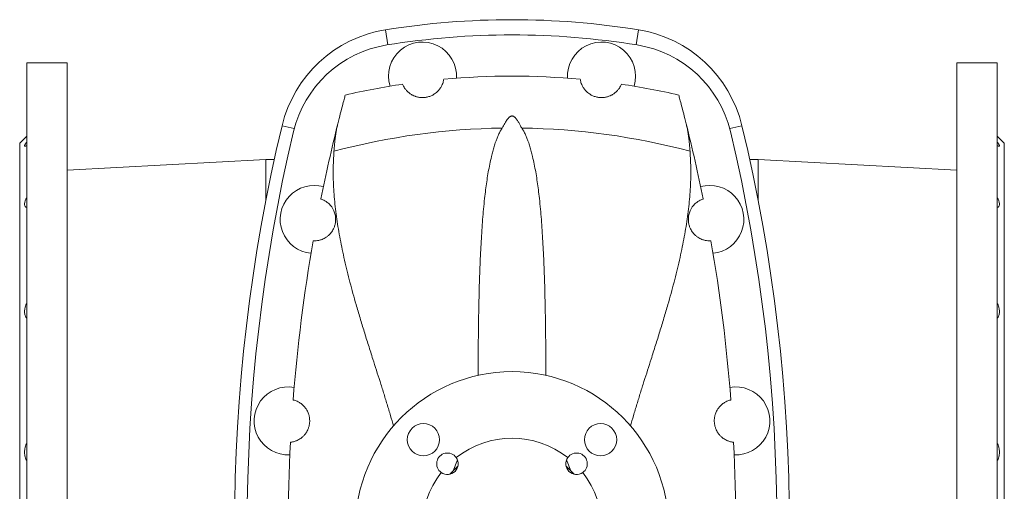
# Model space of a CAD drawing. Header units: millimetres. Extents: x -710 to 592, y 67 to 1977.
# Tile 2 of 7: x -710 to -160, y 372 to 635. Entities that reach past the tile are written whole.
import ezdxf

# ---------------------------------------------------------------- set-up
doc = ezdxf.new("R2010")
doc.units = ezdxf.units.MM

msp = doc.modelspace()

# ---------------------------------------------------------------- linework, layer by layer
at = {"color": 8, "linetype": 'Continuous', "lineweight": 0}
for p, q in [((-505.6, 629.48), (-504.26, 621.1)), ((-364.3, 629.48), (-365.65, 621.1)), ((-563.4, 575.91), (-556.58, 574.28)), ((-306.51, 575.91), (-313.33, 574.28))]:
    msp.add_line(p, q, dxfattribs=at)
at = {"color": 7, "linetype": 'Continuous', "lineweight": 15}
for p, q in [((-683.45, 611.11), (-705.95, 611.11)), ((-705.95, 91.11), (-705.95, 611.11)), ((-683.45, 91.11), (-683.45, 611.11)), ((-163.95, 611.11), (-186.45, 611.11)), ((-186.45, 91.11), (-186.45, 611.11)), ((-163.95, 91.11), (-163.95, 611.11)), ((-705.95, 570.11), (-709.95, 566.11)), ((-159.95, 566.11), (-163.95, 570.11)), ((-709.95, 136.11), (-709.95, 566.11)), ((-159.95, 136.11), (-159.95, 566.11)), ((-572.45, 557.11), (-683.45, 551.11)), ((-567.71, 557.11), (-572.45, 557.11)), ((-572.45, 534.05), (-572.45, 557.11)), ((-297.45, 557.11), (-302.2, 557.11)), ((-186.45, 551.11), (-297.45, 557.11)), ((-297.45, 534.05), (-297.45, 557.11)), ((-467.91, 383.2), (-465.4, 389.27)), ((-402, 383.2), (-404.51, 389.27))]:
    msp.add_line(p, q, dxfattribs=at)
for centre, radius in [((-434.95, 351.11), 87.5), ((-484.45, 400.6), 9), ((-385.46, 400.6), 9)]:
    msp.add_circle(centre, radius, dxfattribs=at)
for centre, radius, start, end in [((-434.95, 189.11), 446, 80.8855, 99.1145), ((-494.36, 559.37), 71, 99.1145, 166.5287), ((-375.55, 559.37), 71, 13.4713, 80.8855), ((-434.95, 187.61), 439, 80.8279, 99.1721), ((-484.95, 603.61), 19, 356.5019, 197.2054), ((-384.95, 603.61), 19, 342.7946, 183.4981), ((-494.73, 557.81), 64, 99.1721, 166.6314), ((-375.18, 557.81), 64, 13.3686, 80.8279), ((-434.95, 187.61), 416, 84.7412, 95.2588), ((-434.95, 187.61), 416, 98.4485, 102.9402), ((-434.95, 187.61), 416, 77.0598, 81.5515), ((375.05, 351.11), 965, 166.52867, 193.47133), ((375.05, 351.11), 958, 166.63145, 193.36855), ((375.05, 351.11), 935, 166.01857, 168.65718), ((-434.95, 187.61), 387.04, 90.8016, 104.8876), ((-434.95, 187.61), 387.04, 75.1124, 89.1984), ((-1244.95, 351.11), 935, 11.34282, 13.98143), ((-1244.95, 351.11), 958, 346.63145, 13.36855), ((-1244.95, 351.11), 965, 346.52867, 13.47133), ((-545.45, 523.61), 19, 74.2069, 264.5651), ((-324.45, 523.61), 19, 275.4349, 105.7931), ((375.05, 351.11), 935, 170.11479, 175.6032), ((-1244.95, 351.11), 935, 4.3968, 9.88521), ((-559.95, 411.11), 19, 79.9407, 272.7159), ((-309.95, 411.11), 19, 267.2841, 100.0593), ((375.05, 351.11), 935, 177.0534, 182.9466), ((-434.95, 351.11), 50.3, 51.745, 128.255), ((-1244.95, 351.11), 935, 357.0534, 2.9466), ((-471.02, 387.17), 6, 34.9394, 235.0606), ((-471.02, 387.17), 6, 235.0606, 34.9394), ((-398.89, 387.17), 6, 145.0606, 304.9394), ((-398.89, 387.17), 6, 304.9394, 145.0606), ((-434.95, 351.11), 46, 131.0759, 138.9241), ((-434.95, 351.11), 46, 41.0759, 48.9241), ((-434.95, 351.11), 50.3, 141.745, 218.255), ((-434.95, 351.11), 50.3, 321.745, 38.255)]:
    msp.add_arc(centre, radius, start, end, dxfattribs=at)
for points, knots in [([(-473.08, 601.86), (-473.15, 601.38), (-473.27, 600.78), (-473.59, 599.73), (-473.73, 599.34), (-474.08, 598.52), (-474.29, 598.08), (-474.83, 597.15), (-475.16, 596.65), (-475.78, 595.87), (-476.01, 595.6), (-476.52, 595.06), (-476.81, 594.78), (-477.46, 594.23), (-477.82, 593.94), (-478.64, 593.39), (-479.11, 593.11), (-479.89, 592.72), (-480.16, 592.6), (-480.75, 592.36), (-481.07, 592.25), (-481.72, 592.05), (-482.07, 591.95), (-482.6, 591.84), (-482.78, 591.8), (-483.15, 591.74), (-483.51, 591.69), (-483.88, 591.65), (-484.25, 591.63), (-484.44, 591.62), (-484.98, 591.6), (-485.34, 591.61), (-486.03, 591.65), (-486.36, 591.69), (-486.99, 591.78), (-487.29, 591.83), (-487.86, 591.96), (-488.13, 592.03), (-488.65, 592.19), (-488.89, 592.27), (-489.58, 592.52), (-490, 592.71), (-490.57, 593), (-490.75, 593.1), (-491.1, 593.3), (-491.27, 593.4), (-491.74, 593.7), (-492.03, 593.91), (-492.81, 594.51), (-493.25, 594.92), (-493.81, 595.51), (-493.98, 595.7), (-494.3, 596.08), (-494.45, 596.26), (-494.85, 596.8), (-495.07, 597.14), (-495.64, 598.09), (-495.89, 598.64), (-496.07, 599.09)], [0, 0, 0, 0, 0.125, 0.125, 0.1875, 0.1875, 0.25, 0.25, 0.3125, 0.3125, 0.34375, 0.34375, 0.375, 0.375, 0.40625, 0.40625, 0.4375, 0.4375, 0.453125, 0.453125, 0.46875, 0.46875, 0.484375, 0.484375, 0.492188, 0.492188, 0.5, 0.507813, 0.507813, 0.515625, 0.515625, 0.53125, 0.53125, 0.546875, 0.546875, 0.5625, 0.5625, 0.578125, 0.578125, 0.59375, 0.59375, 0.625, 0.625, 0.640625, 0.640625, 0.65625, 0.65625, 0.6875, 0.6875, 0.75, 0.75, 0.78125, 0.78125, 0.8125, 0.8125, 0.875, 0.875, 1, 1, 1, 1]), ([(-396.83, 601.86), (-396.76, 601.38), (-396.64, 600.78), (-396.32, 599.73), (-396.18, 599.34), (-395.83, 598.52), (-395.62, 598.08), (-395.08, 597.15), (-394.75, 596.65), (-394.13, 595.87), (-393.9, 595.6), (-393.39, 595.06), (-393.1, 594.78), (-392.45, 594.23), (-392.09, 593.94), (-391.27, 593.39), (-390.8, 593.11), (-390.02, 592.72), (-389.74, 592.6), (-389.16, 592.36), (-388.84, 592.25), (-388.19, 592.05), (-387.84, 591.95), (-387.31, 591.84), (-387.13, 591.8), (-386.76, 591.74), (-386.4, 591.69), (-386.03, 591.65), (-385.66, 591.63), (-385.47, 591.62), (-384.93, 591.6), (-384.57, 591.61), (-383.88, 591.65), (-383.55, 591.69), (-382.92, 591.78), (-382.62, 591.83), (-382.05, 591.96), (-381.78, 592.03), (-381.26, 592.19), (-381.02, 592.27), (-380.33, 592.52), (-379.91, 592.71), (-379.34, 593), (-379.16, 593.1), (-378.81, 593.3), (-378.64, 593.4), (-378.17, 593.7), (-377.88, 593.91), (-377.1, 594.51), (-376.66, 594.92), (-376.1, 595.51), (-375.93, 595.7), (-375.61, 596.08), (-375.46, 596.26), (-375.06, 596.8), (-374.84, 597.14), (-374.27, 598.09), (-374.02, 598.64), (-373.84, 599.09)], [0, 0, 0, 0, 0.125, 0.125, 0.1875, 0.1875, 0.25, 0.25, 0.3125, 0.3125, 0.34375, 0.34375, 0.375, 0.375, 0.40625, 0.40625, 0.4375, 0.4375, 0.453125, 0.453125, 0.46875, 0.46875, 0.484375, 0.484375, 0.492188, 0.492188, 0.5, 0.507813, 0.507813, 0.515625, 0.515625, 0.53125, 0.53125, 0.546875, 0.546875, 0.5625, 0.5625, 0.578125, 0.578125, 0.59375, 0.59375, 0.625, 0.625, 0.640625, 0.640625, 0.65625, 0.65625, 0.6875, 0.6875, 0.75, 0.75, 0.78125, 0.78125, 0.8125, 0.8125, 0.875, 0.875, 1, 1, 1, 1]), ([(-532.25, 577.01), (-531.76, 579), (-531.3, 580.83), (-530.44, 584.17), (-530.05, 585.68), (-529.35, 588.36), (-529.04, 589.54), (-528.64, 591.06), (-528.52, 591.52), (-528.3, 592.35), (-528.2, 592.72), (-528.11, 593.04)], [0, 0, 0, 0, 0.25, 0.25, 0.5, 0.5, 0.75, 0.75, 0.875, 0.875, 1, 1, 1, 1]), ([(-337.65, 577.01), (-338.15, 579), (-338.61, 580.83), (-339.47, 584.17), (-339.86, 585.68), (-340.56, 588.36), (-340.87, 589.54), (-341.27, 591.06), (-341.39, 591.52), (-341.61, 592.35), (-341.71, 592.72), (-341.8, 593.04)], [0, 0, 0, 0, 0.25, 0.25, 0.5, 0.5, 0.75, 0.75, 0.875, 0.875, 1, 1, 1, 1]), ([(-440.37, 574.61), (-439.92, 575.47), (-439.17, 576.9), (-438.12, 578.61), (-437.33, 579.7), (-436.76, 580.36), (-436.32, 580.77), (-435.96, 581.03), (-435.59, 581.23), (-435.25, 581.33), (-434.92, 581.36), (-434.56, 581.32), (-434.15, 581.16), (-433.77, 580.91), (-433.28, 580.49), (-432.74, 579.92), (-432.17, 579.18), (-431.67, 578.41), (-431.06, 577.4), (-430.33, 576.15), (-429.8, 575.12), (-429.54, 574.61)], [0, 0, 0, 0, 0.168435, 0.280278, 0.354738, 0.404771, 0.429097, 0.453368, 0.473569, 0.49007, 0.499958, 0.514608, 0.534113, 0.558801, 0.583609, 0.637537, 0.691609, 0.745844, 0.799993, 0.899994, 1, 1, 1, 1]), ([(-534.39, 561.65), (-534.33, 562.59), (-534.2, 564.48), (-533.93, 567.18), (-533.62, 569.79), (-533.24, 572.31), (-532.79, 574.73), (-532.43, 576.25), (-532.25, 577.01)], [0, 0, 0, 0, 0.165726, 0.331501, 0.497228, 0.664802, 0.832427, 1, 1, 1, 1]), ([(-440.37, 574.61), (-440.76, 574.01), (-441.54, 572.81), (-442.48, 570.92), (-443.31, 568.98), (-444.13, 566.78), (-444.95, 564.3), (-445.74, 561.53), (-446.56, 558.25), (-447.4, 554.45), (-448.21, 550.1), (-448.93, 545.68), (-449.55, 541.19), (-450.15, 536.25), (-450.72, 530.86), (-451.25, 524.98), (-451.7, 519.02), (-452.1, 512.87), (-452.45, 506.54), (-452.75, 500.03), (-453, 493.43), (-453.21, 486.77), (-453.39, 480.05), (-453.53, 473.27), (-453.65, 466.43), (-453.74, 459.52), (-453.81, 452.53), (-453.86, 445.44), (-453.89, 440.08), (-453.91, 437.09), (-453.91, 436.5)], [0, 0, 0, 0, 0.017094, 0.034218, 0.051369, 0.068498, 0.091846, 0.1152, 0.138551, 0.173445, 0.208354, 0.243273, 0.278191, 0.313093, 0.356671, 0.400262, 0.443854, 0.487434, 0.533093, 0.578766, 0.62444, 0.6701, 0.715435, 0.760789, 0.80615, 0.851504, 0.89684, 0.94281, 0.9888, 1, 1, 1, 1]), ([(-429.54, 574.61), (-429.15, 574.01), (-428.37, 572.81), (-427.43, 570.92), (-426.6, 568.98), (-425.78, 566.78), (-424.96, 564.3), (-424.17, 561.53), (-423.35, 558.25), (-422.51, 554.45), (-421.7, 550.1), (-420.98, 545.68), (-420.36, 541.19), (-419.76, 536.25), (-419.19, 530.86), (-418.66, 524.98), (-418.21, 519.02), (-417.81, 512.87), (-417.46, 506.54), (-417.16, 500.03), (-416.91, 493.43), (-416.7, 486.77), (-416.52, 480.05), (-416.38, 473.27), (-416.26, 466.43), (-416.17, 459.52), (-416.1, 452.53), (-416.05, 445.44), (-416.01, 440.08), (-416, 437.09), (-416, 436.5)], [0, 0, 0, 0, 0.017094, 0.034218, 0.051369, 0.068499, 0.091846, 0.1152, 0.138551, 0.173445, 0.208354, 0.243273, 0.278192, 0.313093, 0.356671, 0.400262, 0.443855, 0.487434, 0.533094, 0.578767, 0.62444, 0.670101, 0.715436, 0.76079, 0.80615, 0.851505, 0.89684, 0.942811, 0.988801, 1, 1, 1, 1]), ([(-335.52, 561.65), (-335.58, 562.59), (-335.71, 564.48), (-335.98, 567.18), (-336.29, 569.79), (-336.67, 572.31), (-337.12, 574.73), (-337.48, 576.25), (-337.65, 577.01)], [0, 0, 0, 0, 0.165726, 0.331501, 0.497228, 0.664802, 0.832427, 1, 1, 1, 1]), ([(-705.95, 566.86), (-706.34, 566.35), (-706.65, 565.9), (-706.93, 565.43), (-706.97, 565.34), (-707.06, 565.17), (-707.09, 565.1), (-707.18, 564.88), (-707.2, 564.77), (-707.21, 564.58), (-707.18, 564.52), (-707.07, 564.44), (-706.98, 564.43), (-706.77, 564.46), (-706.63, 564.5), (-706.32, 564.62), (-706.15, 564.71), (-705.95, 564.81)], [0, 0, 0, 0, 0.25, 0.25, 0.3125, 0.3125, 0.375, 0.375, 0.5, 0.5, 0.625, 0.625, 0.75, 0.75, 0.875, 0.875, 1, 1, 1, 1]), ([(-163.95, 566.86), (-163.57, 566.35), (-163.26, 565.9), (-162.98, 565.43), (-162.94, 565.34), (-162.85, 565.17), (-162.82, 565.1), (-162.73, 564.88), (-162.71, 564.77), (-162.7, 564.58), (-162.73, 564.52), (-162.84, 564.44), (-162.93, 564.43), (-163.14, 564.46), (-163.28, 564.5), (-163.59, 564.62), (-163.76, 564.71), (-163.95, 564.81)], [0, 0, 0, 0, 0.25, 0.25, 0.3125, 0.3125, 0.375, 0.375, 0.5, 0.5, 0.625, 0.625, 0.75, 0.75, 0.875, 0.875, 1, 1, 1, 1]), ([(-501.17, 408.29), (-501.71, 410.2), (-502.87, 414.27), (-504.73, 420.43), (-506.69, 426.81), (-508.68, 433.13), (-510.68, 439.4), (-512.84, 446.14), (-515.13, 453.35), (-517.53, 460.99), (-519.84, 468.57), (-521.94, 475.67), (-523.81, 482.32), (-525.48, 488.52), (-527.05, 494.68), (-528.49, 500.77), (-529.8, 506.72), (-530.95, 512.53), (-531.96, 518.2), (-532.83, 523.81), (-533.55, 529.36), (-534.12, 534.87), (-534.54, 540.36), (-534.79, 545.81), (-534.85, 551.18), (-534.74, 556.47), (-534.51, 559.93), (-534.39, 561.65)], [0, 0, 0, 0, 0.033472, 0.071468, 0.109478, 0.147494, 0.185506, 0.223504, 0.270999, 0.318513, 0.366026, 0.413519, 0.453445, 0.493393, 0.533345, 0.57329, 0.613213, 0.651466, 0.689741, 0.728023, 0.766295, 0.804545, 0.843619, 0.882721, 0.921831, 0.96093, 1, 1, 1, 1]), ([(-368.75, 408.27), (-368.2, 410.18), (-367.04, 414.26), (-365.18, 420.43), (-363.22, 426.81), (-361.23, 433.13), (-359.23, 439.4), (-357.07, 446.14), (-354.78, 453.35), (-352.38, 460.99), (-350.07, 468.57), (-347.97, 475.67), (-346.09, 482.32), (-344.43, 488.52), (-342.86, 494.68), (-341.42, 500.77), (-340.11, 506.72), (-338.96, 512.53), (-337.95, 518.2), (-337.08, 523.81), (-336.36, 529.36), (-335.79, 534.87), (-335.37, 540.36), (-335.12, 545.81), (-335.06, 551.18), (-335.17, 556.47), (-335.4, 559.93), (-335.52, 561.65)], [0, 0, 0, 0, 0.03362, 0.07161, 0.109614, 0.147625, 0.185631, 0.223622, 0.27111, 0.318617, 0.366123, 0.413609, 0.453529, 0.49347, 0.533417, 0.573355, 0.613272, 0.651519, 0.689789, 0.728064, 0.766331, 0.804575, 0.843643, 0.882739, 0.921843, 0.960936, 1, 1, 1, 1]), ([(-705.95, 536.07), (-706.34, 535.33), (-706.65, 534.62), (-706.93, 533.79), (-706.97, 533.63), (-707.06, 533.31), (-707.09, 533.15), (-707.18, 532.71), (-707.2, 532.43), (-707.21, 531.91), (-707.18, 531.66), (-707.07, 531.24), (-706.98, 531.05), (-706.77, 530.73), (-706.63, 530.59), (-706.32, 530.37), (-706.15, 530.29), (-705.95, 530.22)], [0, 0, 0, 0, 0.25, 0.25, 0.3125, 0.3125, 0.375, 0.375, 0.5, 0.5, 0.625, 0.625, 0.75, 0.75, 0.875, 0.875, 1, 1, 1, 1]), ([(-546.07, 511.62), (-546.07, 511.62), (-546.01, 511.62), (-545.75, 511.61), (-545.55, 511.6), (-545.02, 511.61), (-544.69, 511.62), (-543.89, 511.7), (-543.42, 511.77), (-542.33, 512.01), (-541.72, 512.18), (-540.68, 512.59), (-540.32, 512.75), (-539.55, 513.15), (-539.15, 513.39), (-538.51, 513.81), (-538.3, 513.97), (-537.86, 514.31), (-537.64, 514.5), (-536.96, 515.11), (-536.49, 515.59), (-535.78, 516.5), (-535.54, 516.83), (-535.08, 517.57), (-534.84, 517.98), (-534.52, 518.65), (-534.42, 518.89), (-534.22, 519.38), (-534.13, 519.64), (-533.95, 520.18), (-533.87, 520.45), (-533.73, 521.02), (-533.67, 521.31), (-533.57, 521.89), (-533.54, 522.18), (-533.48, 522.75), (-533.47, 523.03), (-533.44, 523.86), (-533.47, 524.38), (-533.57, 525.35), (-533.65, 525.79), (-533.83, 526.61), (-533.94, 526.99), (-534.28, 528.05), (-534.55, 528.65), (-534.96, 529.44), (-535.1, 529.68), (-535.39, 530.15), (-535.53, 530.36), (-535.97, 530.97), (-536.25, 531.32), (-536.81, 531.94), (-537.09, 532.22), (-537.89, 532.95), (-538.39, 533.33), (-539.31, 533.93), (-539.72, 534.15), (-540.42, 534.51), (-540.72, 534.64), (-541.2, 534.83), (-541.39, 534.9), (-541.63, 534.98), (-541.69, 535), (-541.69, 535)], [0, 0, 0, 0, 0.0625, 0.0625, 0.125, 0.125, 0.1875, 0.1875, 0.25, 0.25, 0.3125, 0.3125, 0.34375, 0.34375, 0.375, 0.375, 0.390625, 0.390625, 0.40625, 0.40625, 0.4375, 0.4375, 0.453125, 0.453125, 0.46875, 0.46875, 0.476562, 0.476562, 0.484375, 0.484375, 0.492187, 0.492187, 0.5, 0.5, 0.507812, 0.507812, 0.515625, 0.515625, 0.53125, 0.53125, 0.546875, 0.546875, 0.5625, 0.5625, 0.59375, 0.59375, 0.609375, 0.609375, 0.625, 0.625, 0.65625, 0.65625, 0.6875, 0.6875, 0.75, 0.75, 0.8125, 0.8125, 0.875, 0.875, 0.9375, 0.9375, 1, 1, 1, 1]), ([(-323.84, 511.62), (-323.84, 511.62), (-323.9, 511.62), (-324.16, 511.61), (-324.36, 511.6), (-324.89, 511.61), (-325.22, 511.62), (-326.02, 511.7), (-326.49, 511.77), (-327.58, 512.01), (-328.19, 512.18), (-329.23, 512.59), (-329.59, 512.75), (-330.36, 513.15), (-330.76, 513.39), (-331.4, 513.81), (-331.61, 513.97), (-332.05, 514.31), (-332.27, 514.5), (-332.95, 515.11), (-333.42, 515.59), (-334.13, 516.5), (-334.37, 516.83), (-334.83, 517.57), (-335.06, 517.98), (-335.39, 518.65), (-335.49, 518.89), (-335.69, 519.38), (-335.78, 519.64), (-335.96, 520.18), (-336.04, 520.45), (-336.18, 521.02), (-336.24, 521.31), (-336.33, 521.89), (-336.37, 522.18), (-336.43, 522.75), (-336.44, 523.03), (-336.46, 523.86), (-336.44, 524.38), (-336.34, 525.35), (-336.26, 525.79), (-336.08, 526.61), (-335.97, 526.99), (-335.63, 528.05), (-335.36, 528.65), (-334.95, 529.44), (-334.81, 529.68), (-334.52, 530.15), (-334.38, 530.36), (-333.94, 530.97), (-333.66, 531.32), (-333.1, 531.94), (-332.82, 532.22), (-332.02, 532.95), (-331.52, 533.33), (-330.6, 533.93), (-330.19, 534.15), (-329.49, 534.51), (-329.19, 534.64), (-328.71, 534.83), (-328.52, 534.9), (-328.28, 534.98), (-328.22, 535), (-328.22, 535)], [0, 0, 0, 0, 0.0625, 0.0625, 0.125, 0.125, 0.1875, 0.1875, 0.25, 0.25, 0.3125, 0.3125, 0.34375, 0.34375, 0.375, 0.375, 0.390625, 0.390625, 0.40625, 0.40625, 0.4375, 0.4375, 0.453125, 0.453125, 0.46875, 0.46875, 0.476562, 0.476562, 0.484375, 0.484375, 0.492187, 0.492187, 0.5, 0.5, 0.507812, 0.507812, 0.515625, 0.515625, 0.53125, 0.53125, 0.546875, 0.546875, 0.5625, 0.5625, 0.59375, 0.59375, 0.609375, 0.609375, 0.625, 0.625, 0.65625, 0.65625, 0.6875, 0.6875, 0.75, 0.75, 0.8125, 0.8125, 0.875, 0.875, 0.9375, 0.9375, 1, 1, 1, 1]), ([(-163.95, 536.07), (-163.57, 535.33), (-163.26, 534.62), (-162.98, 533.79), (-162.94, 533.63), (-162.85, 533.31), (-162.82, 533.15), (-162.73, 532.71), (-162.71, 532.43), (-162.7, 531.91), (-162.73, 531.66), (-162.84, 531.24), (-162.93, 531.05), (-163.14, 530.73), (-163.28, 530.59), (-163.59, 530.37), (-163.76, 530.29), (-163.95, 530.22)], [0, 0, 0, 0, 0.25, 0.25, 0.3125, 0.3125, 0.375, 0.375, 0.5, 0.5, 0.625, 0.625, 0.75, 0.75, 0.875, 0.875, 1, 1, 1, 1]), ([(-705.95, 477.12), (-706.34, 476.26), (-706.65, 475.41), (-706.93, 474.34), (-706.97, 474.13), (-707.06, 473.71), (-707.09, 473.5), (-707.18, 472.88), (-707.2, 472.48), (-707.21, 471.7), (-707.18, 471.32), (-707.07, 470.61), (-706.98, 470.28), (-706.77, 469.66), (-706.63, 469.36), (-706.32, 468.83), (-706.15, 468.59), (-705.95, 468.37)], [0, 0, 0, 0, 0.25, 0.25, 0.3125, 0.3125, 0.375, 0.375, 0.5, 0.5, 0.625, 0.625, 0.75, 0.75, 0.875, 0.875, 1, 1, 1, 1]), ([(-163.95, 477.12), (-163.57, 476.26), (-163.26, 475.41), (-162.98, 474.34), (-162.94, 474.13), (-162.85, 473.71), (-162.82, 473.5), (-162.73, 472.88), (-162.71, 472.48), (-162.7, 471.7), (-162.73, 471.32), (-162.84, 470.61), (-162.93, 470.28), (-163.14, 469.66), (-163.28, 469.36), (-163.59, 468.83), (-163.76, 468.59), (-163.95, 468.37)], [0, 0, 0, 0, 0.25, 0.25, 0.3125, 0.3125, 0.375, 0.375, 0.5, 0.5, 0.625, 0.625, 0.75, 0.75, 0.875, 0.875, 1, 1, 1, 1]), ([(-558.72, 399.17), (-558.72, 399.17), (-558.66, 399.18), (-558.4, 399.21), (-558.21, 399.23), (-557.71, 399.32), (-557.4, 399.38), (-556.64, 399.57), (-556.19, 399.7), (-555.18, 400.08), (-554.61, 400.34), (-553.67, 400.88), (-553.34, 401.09), (-552.65, 401.58), (-552.29, 401.86), (-551.74, 402.36), (-551.55, 402.54), (-551.17, 402.92), (-550.98, 403.13), (-550.4, 403.82), (-550.01, 404.35), (-549.44, 405.32), (-549.25, 405.67), (-548.98, 406.26), (-548.89, 406.46), (-548.72, 406.88), (-548.64, 407.11), (-548.41, 407.81), (-548.27, 408.31), (-548.12, 409.13), (-548.07, 409.41), (-548, 409.98), (-547.98, 410.26), (-547.95, 410.84), (-547.95, 411.13), (-547.97, 411.69), (-547.98, 411.97), (-548.06, 412.78), (-548.14, 413.27), (-548.3, 413.97), (-548.36, 414.19), (-548.48, 414.62), (-548.54, 414.82), (-548.74, 415.4), (-548.89, 415.76), (-549.34, 416.76), (-549.66, 417.31), (-550.31, 418.27), (-550.64, 418.68), (-551.28, 419.41), (-551.6, 419.73), (-552.2, 420.28), (-552.5, 420.52), (-553.35, 421.15), (-553.87, 421.46), (-554.8, 421.96), (-555.22, 422.14), (-555.94, 422.42), (-556.24, 422.52), (-556.72, 422.67), (-556.9, 422.71), (-557.14, 422.77), (-557.2, 422.79), (-557.2, 422.79)], [0, 0, 0, 0, 0.0625, 0.0625, 0.125, 0.125, 0.1875, 0.1875, 0.25, 0.25, 0.3125, 0.3125, 0.34375, 0.34375, 0.375, 0.375, 0.390625, 0.390625, 0.40625, 0.40625, 0.4375, 0.4375, 0.453125, 0.453125, 0.460937, 0.460937, 0.46875, 0.46875, 0.484375, 0.484375, 0.492187, 0.492187, 0.5, 0.5, 0.507812, 0.507812, 0.515625, 0.515625, 0.53125, 0.53125, 0.539062, 0.539062, 0.546875, 0.546875, 0.5625, 0.5625, 0.59375, 0.59375, 0.625, 0.625, 0.65625, 0.65625, 0.6875, 0.6875, 0.75, 0.75, 0.8125, 0.8125, 0.875, 0.875, 0.9375, 0.9375, 1, 1, 1, 1]), ([(-311.19, 399.17), (-311.19, 399.17), (-311.25, 399.18), (-311.51, 399.21), (-311.7, 399.23), (-312.2, 399.32), (-312.51, 399.38), (-313.27, 399.57), (-313.72, 399.7), (-314.73, 400.08), (-315.3, 400.34), (-316.24, 400.88), (-316.57, 401.09), (-317.26, 401.58), (-317.62, 401.86), (-318.17, 402.36), (-318.36, 402.54), (-318.74, 402.92), (-318.93, 403.13), (-319.51, 403.82), (-319.9, 404.35), (-320.47, 405.32), (-320.66, 405.67), (-320.93, 406.26), (-321.02, 406.46), (-321.19, 406.88), (-321.27, 407.11), (-321.5, 407.81), (-321.64, 408.31), (-321.79, 409.13), (-321.84, 409.41), (-321.9, 409.98), (-321.93, 410.26), (-321.96, 410.84), (-321.96, 411.13), (-321.94, 411.69), (-321.93, 411.97), (-321.85, 412.78), (-321.77, 413.27), (-321.61, 413.97), (-321.55, 414.19), (-321.43, 414.62), (-321.37, 414.82), (-321.17, 415.4), (-321.02, 415.76), (-320.57, 416.76), (-320.25, 417.31), (-319.6, 418.27), (-319.27, 418.68), (-318.63, 419.41), (-318.31, 419.73), (-317.71, 420.28), (-317.41, 420.52), (-316.56, 421.15), (-316.04, 421.46), (-315.11, 421.96), (-314.69, 422.14), (-313.97, 422.42), (-313.67, 422.52), (-313.19, 422.67), (-313.01, 422.71), (-312.77, 422.77), (-312.71, 422.79), (-312.71, 422.79)], [0, 0, 0, 0, 0.0625, 0.0625, 0.125, 0.125, 0.1875, 0.1875, 0.25, 0.25, 0.3125, 0.3125, 0.34375, 0.34375, 0.375, 0.375, 0.390625, 0.390625, 0.40625, 0.40625, 0.4375, 0.4375, 0.453125, 0.453125, 0.460937, 0.460937, 0.46875, 0.46875, 0.484375, 0.484375, 0.492187, 0.492187, 0.5, 0.5, 0.507812, 0.507812, 0.515625, 0.515625, 0.53125, 0.53125, 0.539062, 0.539062, 0.546875, 0.546875, 0.5625, 0.5625, 0.59375, 0.59375, 0.625, 0.625, 0.65625, 0.65625, 0.6875, 0.6875, 0.75, 0.75, 0.8125, 0.8125, 0.875, 0.875, 0.9375, 0.9375, 1, 1, 1, 1]), ([(-705.95, 398.98), (-706.34, 398.14), (-706.65, 397.27), (-706.93, 396.13), (-706.97, 395.9), (-707.06, 395.44), (-707.09, 395.21), (-707.18, 394.52), (-707.2, 394.06), (-707.21, 393.14), (-707.18, 392.68), (-707.07, 391.8), (-706.98, 391.37), (-706.77, 390.54), (-706.63, 390.13), (-706.32, 389.37), (-706.15, 389.01), (-705.95, 388.66)], [0, 0, 0, 0, 0.25, 0.25, 0.3125, 0.3125, 0.375, 0.375, 0.5, 0.5, 0.625, 0.625, 0.75, 0.75, 0.875, 0.875, 1, 1, 1, 1]), ([(-163.95, 398.98), (-163.57, 398.14), (-163.26, 397.27), (-162.98, 396.13), (-162.94, 395.9), (-162.85, 395.44), (-162.82, 395.21), (-162.73, 394.52), (-162.71, 394.06), (-162.7, 393.14), (-162.73, 392.68), (-162.84, 391.8), (-162.93, 391.37), (-163.14, 390.54), (-163.28, 390.13), (-163.59, 389.37), (-163.76, 389.01), (-163.95, 388.66)], [0, 0, 0, 0, 0.25, 0.25, 0.3125, 0.3125, 0.375, 0.375, 0.5, 0.5, 0.625, 0.625, 0.75, 0.75, 0.875, 0.875, 1, 1, 1, 1])]:
    msp.add_open_spline(points, degree=3, knots=knots, dxfattribs=at)

doc.saveas('drawing.dxf')
